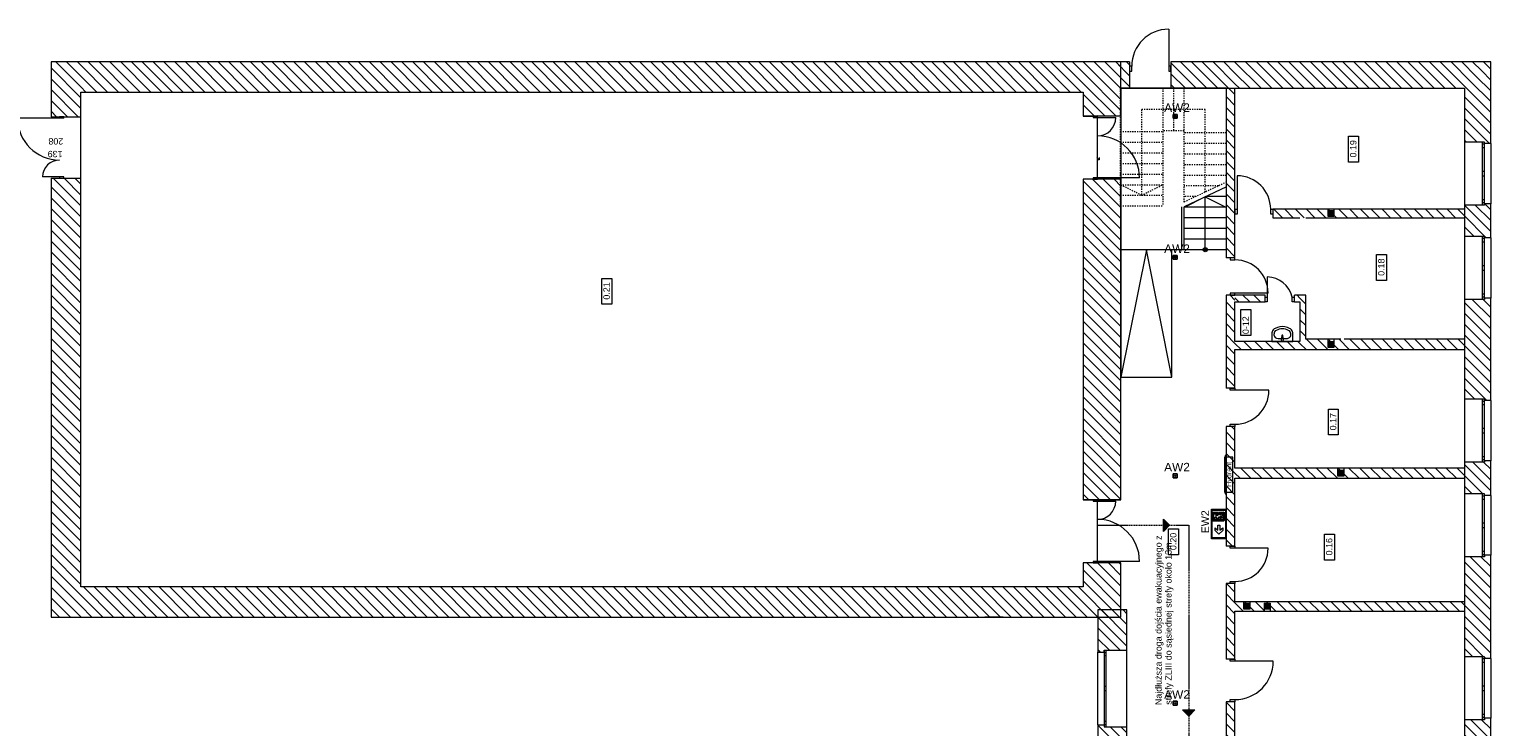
# Model space of a CAD drawing. Header units: millimetres. Extents: x -146116 to 602001, y -318793 to 100489.
# Tile 93 of 100: x 298440 to 332839, y 6430 to 22850. Entities that reach past the tile are written whole.
import ezdxf

# ---------------------------------------------------------------- set-up
doc = ezdxf.new("R2010")
doc.units = ezdxf.units.MM
doc.header["$LTSCALE"] = 0.1
doc.header["$MEASUREMENT"] = 0
doc.linetypes.add('eks Rzut parteru$0$Krawędzie ukryte', pattern=[391.222223, 282.222223, -109])
doc.linetypes.add('eks Rzut parteru$0$Przerywana', pattern=[564.444447, 282.222223, -282.222223])
doc.layers.get('0').update_dxf_attribs({"color": 8})
for name, color, linetype, lineweight in [('eks Rzut parteru$0$01 UWAGI_Nr_pióra__6', 8, 'Continuous', 13), ('eks Rzut parteru$0$Nowe_2D - Ogólne_Nr_pióra__38', 8, 'Continuous', 13), ('eks Rzut parteru$0$Nowe_2D - Ogólne_Nr_pióra__6', 8, 'Continuous', 13), ('eks Rzut parteru$0$Nowe_830-G Teksty Etykiety_Nr_pióra__38', 8, 'Continuous', 13), ('eks Rzut parteru$0$Nowe_Konstrukcja - Stropy_Nr_pióra__38', 8, 'Continuous', 13), ('eks Rzut parteru$0$poziom_1 (1)_4_0_Nr_pióra__1_Nr_pióra__7', 8, 'Continuous', 18), ('eks Rzut parteru$0$poziom_1 (1)_4_0_Nr_pióra__21_Nr_pióra__7', 8, 'Continuous', 18), ('eks Rzut parteru$0$poziom_1 (1)_4_0_Nr_pióra__81_Nr_pióra__4', 8, 'Continuous', 18), ('eks Rzut parteru$0$poziom_1 (1)_4_2D - Ogólne_Nr_pióra__1_Nr_pióra__7', 8, 'Continuous', 18), ('eks Rzut parteru$0$poziom_1 (1)_4_Drzwi ArchiCAD_Nr_pióra__27_Nr_pióra__7', 8, 'Continuous', 18), ('eks Rzut parteru$0$poziom_1 (1)_4_Drzwi ArchiCAD_Nr_pióra__81_Nr_pióra__4', 8, 'Continuous', 18), ('eks Rzut parteru$0$poziom_1 (1)_4_Konstrukcja - Schody_Nr_pióra__81_Nr_pióra__4', 8, 'Continuous', 18), ('eks Rzut parteru$0$poziom_1 (1)_4_Konstrukcja - Stropy_Nr_pióra__81_Nr_pióra__4', 8, 'Continuous', 18), ('eks Rzut parteru$0$poziom_1 (1)_4_Konstrukcja - Ściany zew_Nr_pióra__107_Nr_pióra__10', 8, 'Continuous', 18), ('eks Rzut parteru$0$poziom_1 (1)_4_Konstrukcja - Ściany zew_Nr_pióra__27_Nr_pióra__7', 8, 'Continuous', 18), ('eks Rzut parteru$0$poziom_1 (1)_4_Metryczki pomieszczeń ArchiCADa_Nr_pióra__6_Nr_pióra__5', 8, 'Continuous', 18), ('eks Rzut parteru$0$poziom_1 (1)_4_Okna ArchiCADa_Nr_pióra__101_Nr_pióra__252', 8, 'Continuous', 18), ('eks Rzut parteru$0$poziom_1 (1)_4_Okna ArchiCADa_Nr_pióra__27_Nr_pióra__7', 8, 'Continuous', 18), ('eks Rzut parteru$0$poziom_1 (1)_4_Okna ArchiCADa_Nr_pióra__81_Nr_pióra__4', 8, 'Continuous', 18), ('eks Rzut parteru$0$poziom_1 (1)_4_Znaczniki drzwi ArchiCADa_Nr_pióra__7_Nr_pióra__7', 8, 'Continuous', 18), ('Oświetlenie ewakuacyjne', 3, 'Continuous', 20)]:
    doc.layers.add(name, color=color, linetype=linetype, lineweight=lineweight)
for name, color, linetype in [('eks Rzut parteru$0$poziom_1 (1)_4_2D - Ogólne_Nr_pióra__19', 8, 'Continuous'), ('eks Rzut parteru$0$poziom_1 (1)_4_Konstrukcja - Schody', 8, 'Continuous'), ('LUXIONA', 92, 'Continuous'), ('REWIZJA_1', 6, 'Continuous')]:
    doc.layers.add(name, color=color, linetype=linetype)
doc.styles.add('ARIAL', font='arial.ttf')
doc.styles.add('eks Rzut parteru$0$GENERATED_STYLE_1', font='arial.ttf')
doc.styles.add('eks Rzut parteru$0$GENERATED_STYLE_5', font='arial.ttf')
doc.styles.add('Malanow_1_100', font='isocpeur.ttf')
pattern_1 = [(135, (247210.2, -28905.45), (127.2792, 127.2792), [])]
pattern_2 = [(135, (247210.2, -28855.45), (127.2792, 127.2792), [])]

# ---------------------------------------------------------------- blocks, each defined once
blk = doc.blocks.new('eks Rzut parteru$0$ARROWHEAD_8')
at = {"color": 0, "linetype": 'Continuous', "lineweight": 0}
blk.add_line((0, 0), (-1, 0), dxfattribs=at)
at = {"color": 0, "linetype": 'Continuous', "lineweight": 0, "flags": 128}
blk.add_lwpolyline([(-0.525, 0.525), (0, 0), (-0.525, -0.525)], dxfattribs=at)
blk = doc.blocks.new('eks Rzut parteru')
at = {"layer": 'eks Rzut parteru$0$poziom_1 (1)_4_2D - Ogólne_Nr_pióra__19', "linetype": 'Continuous', "lineweight": 0}
for points in [[(235192, 11882), (235180, 11882), (235180, 11267), (235192, 11267)], [(240060, 8389), (240060, 8249), (240200, 8249), (240200, 8389)], [(240060, 5306), (240060, 5166), (240200, 5166), (240200, 5306)], [(240290, 2271), (240290, 2131), (240430, 2131), (240430, 2271)], [(234643, -1169), (234643, -1200), (235197, -1200), (235197, -1019), (235171, -1019), (235171, -1169)], [(238076, -857), (238076, -997), (238216, -997), (238216, -857)], [(238560, -857), (238560, -997), (238700, -997), (238700, -857)]]:
    blk.add_hatch(color=256, dxfattribs=at).paths.add_polyline_path(points)
at = {"layer": 'eks Rzut parteru$0$poziom_1 (1)_4_Konstrukcja - Schody', "linetype": 'Continuous', "lineweight": 0}
blk.add_hatch(color=256, dxfattribs=at).paths.add_polyline_path([(237120, 7465), (237121, 7456), (237123, 7448), (237126, 7441), (237131, 7434), (237136, 7428), (237143, 7423), (237150, 7419), (237158, 7416), (237166, 7415), (237174, 7415), (237182, 7416), (237190, 7419), (237198, 7423), (237204, 7428), (237210, 7434), (237214, 7441), (237217, 7448), (237220, 7456), (237220, 7465), (237220, 7473), (237217, 7481), (237214, 7488), (237210, 7495), (237204, 7501), (237198, 7506), (237190, 7510), (237182, 7513), (237174, 7514), (237166, 7514), (237158, 7513), (237150, 7510), (237143, 7506), (237136, 7501), (237131, 7495), (237126, 7488), (237123, 7481), (237121, 7473)])
at = {"layer": 'eks Rzut parteru$0$poziom_1 (1)_4_Konstrukcja - Ściany zew_Nr_pióra__107_Nr_pióra__10', "linetype": 'Continuous', "lineweight": 18}
h = blk.add_hatch(dxfattribs=at)
h.set_pattern_fill('BLOCZKI_CERAMICZNE_0004', color=256, angle=270, style=0, pattern_type=2)
h.set_pattern_definition(pattern_1)
h.paths.add_polyline_path([(210005, 10595), (210705, 10595), (210705, 11885), (210005, 11885)])
h = blk.add_hatch(dxfattribs=at)
h.set_pattern_fill('BLOCZKI_CERAMICZNE_0004', color=256, angle=270, style=0, pattern_type=2)
h.set_pattern_definition(pattern_1)
h.paths.add_polyline_path([(210705, 11175), (234295, 11175), (234295, 11885), (210705, 11885)])
h = blk.add_hatch(dxfattribs=at)
h.set_pattern_fill('BLOCZKI_CERAMICZNE_0004', color=256, angle=270, style=0, pattern_type=2)
h.set_pattern_definition(pattern_1)
h.paths.add_polyline_path([(234295, 10605), (235185, 10605), (235185, 11265), (234295, 11885)])
h = blk.add_hatch(dxfattribs=at)
h.set_pattern_fill('BLOCZKI_CERAMICZNE_0004', color=256, angle=270, style=0, pattern_type=2)
h.set_pattern_definition(pattern_1)
h.paths.add_polyline_path([(235185, 11265), (235390, 11265), (235390, 11885), (234295, 11885)])
h = blk.add_hatch(dxfattribs=at)
h.set_pattern_fill('BLOCZKI_CERAMICZNE_0004', color=256, angle=270, style=0, pattern_type=2)
h.set_pattern_definition(pattern_1)
h.paths.add_polyline_path([(235185, 11265), (235185, 11885), (234295, 11885)])
h = blk.add_hatch(dxfattribs=at)
h.set_pattern_fill('BLOCZKI_CERAMICZNE_0004', color=256, angle=270, style=0, pattern_type=2)
h.set_pattern_definition(pattern_1)
h.paths.add_polyline_path([(236360, 11265), (237870, 11265), (237870, 11885), (236360, 11885)])
h = blk.add_hatch(dxfattribs=at)
h.set_pattern_fill('BLOCZKI_CERAMICZNE_0004', color=256, angle=270, style=0, pattern_type=2)
h.set_pattern_definition(pattern_1)
h.paths.add_polyline_path([(237870, 11265), (243270, 11265), (243890, 11885), (237870, 11885)])
h = blk.add_hatch(dxfattribs=at)
h.set_pattern_fill('BLOCZKI_CERAMICZNE_0004', color=256, angle=270, style=0, pattern_type=2)
h.set_pattern_definition(pattern_1)
h.paths.add_polyline_path([(243890, 9965), (243890, 11885), (243270, 11265), (243270, 9995), (243740, 9995), (243740, 9965)])
h = blk.add_hatch(dxfattribs=at)
h.set_pattern_fill('BLOCZKI_CERAMICZNE_0004', color=256, angle=270, style=0, pattern_type=2)
h.set_pattern_definition(pattern_1)
h.paths.add_polyline_path([(237660, 7275), (237870, 7275), (237870, 11265), (237660, 11265)])
h = blk.add_hatch(dxfattribs=at)
h.set_pattern_fill('BLOCZKI_CERAMICZNE_0004', color=256, angle=270, style=0, pattern_type=2)
h.set_pattern_definition(pattern_1)
h.paths.add_polyline_path([(210705, -1185), (210705, 9145), (210005, 9145), (210005, -1185)])
h = blk.add_hatch(dxfattribs=at)
h.set_pattern_fill('BLOCZKI_CERAMICZNE_0004', color=256, angle=270, style=0, pattern_type=2)
h.set_pattern_definition(pattern_1)
h.paths.add_polyline_path([(234295, 1575), (235185, 1575), (235185, 9125), (234295, 9125)])
h = blk.add_hatch(dxfattribs=at)
h.set_pattern_fill('BLOCZKI_CERAMICZNE_0004', color=256, angle=270, style=0, pattern_type=2)
h.set_pattern_definition(pattern_1)
h.paths.add_polyline_path([(238760, 8215), (243270, 8215), (243270, 8415), (238760, 8415)])
h = blk.add_hatch(dxfattribs=at)
h.set_pattern_fill('BLOCZKI_CERAMICZNE_0004', color=256, angle=270, style=0, pattern_type=2)
h.set_pattern_definition(pattern_1)
h.paths.add_polyline_path([(243890, 7745), (243890, 8545), (243740, 8545), (243740, 8515), (243270, 8515), (243270, 7775), (243740, 7775), (243740, 7745)])
h = blk.add_hatch(dxfattribs=at)
h.set_pattern_fill('BLOCZKI_CERAMICZNE_0004', color=256, angle=270, style=0, pattern_type=2)
h.set_pattern_definition(pattern_1)
h.paths.add_polyline_path([(237660, 4205), (237870, 4205), (237870, 6395), (237660, 6395)])
h = blk.add_hatch(dxfattribs=at)
h.set_pattern_fill('BLOCZKI_CERAMICZNE_0004', color=256, angle=270, style=0, pattern_type=2)
h.set_pattern_definition(pattern_2)
h.paths.add_polyline_path([(237870, 6395), (237870, 6235), (238580, 6235), (238580, 6395)])
h = blk.add_hatch(dxfattribs=at)
h.set_pattern_fill('BLOCZKI_CERAMICZNE_0004', color=256, angle=270, style=0, pattern_type=2)
h.set_pattern_definition(pattern_2)
h.paths.add_polyline_path([(239270, 6235), (239400, 6235), (239400, 6395), (239270, 6395)])
h = blk.add_hatch(dxfattribs=at)
h.set_pattern_fill('BLOCZKI_CERAMICZNE_0004', color=256, angle=270, style=0, pattern_type=2)
h.set_pattern_definition(pattern_2)
h.paths.add_polyline_path([(239540, 5405), (239540, 6395), (239400, 6395), (239400, 5405)])
h = blk.add_hatch(dxfattribs=at)
h.set_pattern_fill('BLOCZKI_CERAMICZNE_0004', color=256, angle=270, style=0, pattern_type=2)
h.set_pattern_definition(pattern_1)
h.paths.add_polyline_path([(243890, 3915), (243890, 6325), (243740, 6325), (243740, 6295), (243270, 6295), (243270, 3945), (243740, 3945), (243740, 3915)])
h = blk.add_hatch(dxfattribs=at)
h.set_pattern_fill('BLOCZKI_CERAMICZNE_0004', color=256, angle=270, style=0, pattern_type=2)
h.set_pattern_definition(pattern_1)
h.paths.add_polyline_path([(239400, 5305), (237870, 5305), (237870, 5115), (239400, 5115)])
h = blk.add_hatch(dxfattribs=at)
h.set_pattern_fill('BLOCZKI_CERAMICZNE_0004', color=256, angle=270, style=0, pattern_type=2)
h.set_pattern_definition(pattern_1)
h.paths.add_polyline_path([(243270, 5355), (239400, 5355), (239400, 5115), (243270, 5115)])
h = blk.add_hatch(dxfattribs=at)
h.set_pattern_fill('BLOCZKI_CERAMICZNE_0004', color=256, angle=270, style=0, pattern_type=2)
h.set_pattern_definition(pattern_1)
h.paths.add_polyline_path([(237660, 485), (237870, 485), (237870, 3305), (237660, 3305)])
h = blk.add_hatch(dxfattribs=at)
h.set_pattern_fill('BLOCZKI_CERAMICZNE_0004', color=256, angle=270, style=0, pattern_type=2)
h.set_pattern_definition(pattern_1)
h.paths.add_polyline_path([(243890, 1675), (243890, 2495), (243740, 2495), (243740, 2465), (243270, 2465), (243270, 1715), (243740, 1715), (243740, 1675)])
h = blk.add_hatch(dxfattribs=at)
h.set_pattern_fill('BLOCZKI_CERAMICZNE_0004', color=256, angle=270, style=0, pattern_type=2)
h.set_pattern_definition(pattern_1)
h.paths.add_polyline_path([(243270, 2325), (237870, 2325), (237870, 2085), (243270, 2085)])
h = blk.add_hatch(dxfattribs=at)
h.set_pattern_fill('BLOCZKI_CERAMICZNE_0004', color=256, angle=270, style=0, pattern_type=2)
h.set_pattern_definition(pattern_1)
h.paths.add_polyline_path([(234295, -1185), (235185, -1185), (235185, 95), (234295, 95)])
h = blk.add_hatch(dxfattribs=at)
h.set_pattern_fill('BLOCZKI_CERAMICZNE_0004', color=256, angle=270, style=0, pattern_type=2)
h.set_pattern_definition(pattern_1)
h.paths.add_polyline_path([(243890, -2155), (243890, 275), (243740, 275), (243740, 235), (243270, 235), (243270, -2120), (243740, -2120), (243740, -2155)])
h = blk.add_hatch(dxfattribs=at)
h.set_pattern_fill('BLOCZKI_CERAMICZNE_0004', color=256, angle=270, style=0, pattern_type=2)
h.set_pattern_definition(pattern_1)
h.paths.add_polyline_path([(234295, -475), (210705, -475), (210705, -1185), (234295, -1185)])
h = blk.add_hatch(dxfattribs=at)
h.set_pattern_fill('BLOCZKI_CERAMICZNE_0004', color=256, angle=270, style=0, pattern_type=2)
h.set_pattern_definition(pattern_1)
h.paths.add_polyline_path([(237870, -2175), (237870, -395), (237660, -395), (237660, -2175)])
h = blk.add_hatch(dxfattribs=at)
h.set_pattern_fill('BLOCZKI_CERAMICZNE_0004', color=256, angle=270, style=0, pattern_type=2)
h.set_pattern_definition(pattern_1)
h.paths.add_polyline_path([(234790, -2010), (234790, -1965), (235325, -1965), (235325, -1015), (234640, -1015), (234640, -2010)])
h = blk.add_hatch(dxfattribs=at)
h.set_pattern_fill('BLOCZKI_CERAMICZNE_0004', color=256, angle=270, style=0, pattern_type=2)
h.set_pattern_definition(pattern_1)
h.paths.add_polyline_path([(243270, -825), (237870, -825), (237870, -1045), (243270, -1045)])
h = blk.add_hatch(dxfattribs=at)
h.set_pattern_fill('BLOCZKI_CERAMICZNE_0004', color=256, angle=270, style=0, pattern_type=2)
h.set_pattern_definition(pattern_1)
h.paths.add_polyline_path([(237660, -10485), (237870, -10485), (237870, -3175), (237660, -3175)])
h = blk.add_hatch(dxfattribs=at)
h.set_pattern_fill('BLOCZKI_CERAMICZNE_0004', color=256, angle=270, style=0, pattern_type=2)
h.set_pattern_definition(pattern_1)
h.paths.add_polyline_path([(234640, -6960), (234790, -6960), (234790, -6925), (235325, -6925), (235325, -3765), (234790, -3765), (234790, -3720), (234640, -3720)])
h = blk.add_hatch(dxfattribs=at)
h.set_pattern_fill('BLOCZKI_CERAMICZNE_0004', color=256, angle=270, style=0, pattern_type=2)
h.set_pattern_definition(pattern_1)
h.paths.add_polyline_path([(243890, -4375), (243890, -3565), (243740, -3565), (243740, -3600), (243270, -3600), (243270, -4350), (243740, -4350), (243740, -4375)])
blk.add_line((232410, -1185), (231981, -1185))
at = {"layer": 'eks Rzut parteru$0$Nowe_2D - Ogólne_Nr_pióra__38', "linetype": 'eks Rzut parteru$0$Krawędzie ukryte', "lineweight": 13}
for p, q in [((234635, 978), (236781, 978)), ((236781, 978), (236781, -9985))]:
    blk.add_line(p, q, dxfattribs=at)
at = {"layer": 'eks Rzut parteru$0$Nowe_2D - Ogólne_Nr_pióra__6', "linetype": 'Continuous', "lineweight": 13}
for p, q in [((235185, 11265), (235185, 4465)), ((237670, 11265), (235185, 11265)), ((236667, 7465), (235185, 7465)), ((235785, 7465), (235185, 4465)), ((236385, 4465), (235785, 7465)), ((236385, 4465), (236385, 7465)), ((235185, 4465), (236385, 4465))]:
    blk.add_line(p, q, dxfattribs=at)
at = {"layer": 'eks Rzut parteru$0$Nowe_Konstrukcja - Stropy_Nr_pióra__38', "linetype": 'Continuous', "lineweight": 13}
for p, q in [((236187, 834), (236187, 1122)), ((236187, 1122), (236331, 978)), ((236331, 978), (236187, 834)), ((236781, -3513), (236637, -3369)), ((236637, -3369), (236925, -3369)), ((236925, -3369), (236781, -3513))]:
    blk.add_line(p, q, dxfattribs=at)
for points in [[(236187, 978), (236187, 1122), (236331, 978)], [(236187, 978), (236331, 978), (236187, 834)], [(236637, -3369), (236925, -3369), (236781, -3513)]]:
    blk.add_solid(points, dxfattribs=at)
at = {"layer": 'eks Rzut parteru$0$poziom_1 (1)_4_0_Nr_pióra__1_Nr_pióra__7', "linetype": 'Continuous', "lineweight": 18}
for p, q in [((237620, 2578), (237620, 1758)), ((237640, 2578), (237620, 2578)), ((237640, 2618), (237640, 1718)), ((237660, 2618), (237640, 2618)), ((237660, 1718), (237660, 2618)), ((237820, 2578), (237660, 2578)), ((237820, 1758), (237820, 2578)), ((237620, 1758), (237640, 1758)), ((237660, 1758), (237820, 1758)), ((237640, 1718), (237660, 1718))]:
    blk.add_line(p, q, dxfattribs=at)
at = {"layer": 'eks Rzut parteru$0$poziom_1 (1)_4_0_Nr_pióra__21_Nr_pióra__7', "linetype": 'Continuous', "lineweight": 18}
blk.add_line((236620, 7465), (236620, 8474), dxfattribs=at)
at = {"layer": 'eks Rzut parteru$0$poziom_1 (1)_4_0_Nr_pióra__81_Nr_pióra__4', "linetype": 'Continuous', "lineweight": 18}
for p, q in [((238737, 5509), (238735, 5483)), ((238745, 5534), (238737, 5509)), ((238756, 5558), (238745, 5534)), ((238772, 5579), (238756, 5558)), ((238792, 5598), (238772, 5579)), ((238814, 5612), (238792, 5598)), ((238868, 5636), (238814, 5612)), ((238926, 5650), (238868, 5636)), ((238985, 5655), (238926, 5650)), ((239044, 5650), (238985, 5655)), ((239102, 5636), (239044, 5650)), ((239156, 5612), (239102, 5636)), ((239178, 5598), (239156, 5612)), ((239198, 5579), (239178, 5598)), ((239214, 5558), (239198, 5579)), ((239225, 5534), (239214, 5558)), ((239233, 5509), (239225, 5534)), ((239235, 5483), (239233, 5509)), ((238735, 5483), (238735, 5305)), ((238735, 5305), (239235, 5305)), ((238789, 5447), (238789, 5483)), ((238886, 5376), (239084, 5376)), ((238964, 5383), (238960, 5341)), ((238964, 5383), (238964, 5383)), ((238974, 5446), (238967, 5393)), ((238971, 5366), (238971, 5381)), ((238999, 5366), (238971, 5366)), ((238974, 5446), (238974, 5446)), ((239003, 5393), (238996, 5446)), ((238999, 5381), (238999, 5366)), ((239003, 5393), (239003, 5393)), ((239010, 5341), (239006, 5383)), ((239010, 5341), (239010, 5341)), ((239181, 5447), (239181, 5483)), ((239235, 5305), (239235, 5483))]:
    blk.add_line(p, q, dxfattribs=at)
for centre, radius, start, end in [((238985, 5341), 25, 180, 0), ((238985, 5381), 21.1, 5.1696, 174.8304), ((238985, 5381), 13.6, 0, 180), ((238985, 5444), 11.2, 7.1389, 172.8611)]:
    blk.add_arc(centre, radius, start, end, dxfattribs=at)
for centre, major_axis, ratio, start_param, end_param in [((238886, 5483), (-96.6, 0), 0.975758, 5.209364, 6.283185), ((238985, 5305), (-304, 0), 0.975758, 4.215414, 5.209364), ((239084, 5483), (-96.6, 0), 0.975758, 3.141593, 4.215414), ((238886, 5447), (-96.7, 0), 0.731403, 0, 1.570796), ((239084, 5447), (-96.7, 0), 0.731403, 1.570796, 3.141593)]:
    blk.add_ellipse(centre, major_axis=major_axis, ratio=ratio, start_param=start_param, end_param=end_param, dxfattribs=at)
at = {"layer": 'eks Rzut parteru$0$poziom_1 (1)_4_2D - Ogólne_Nr_pióra__1_Nr_pióra__7', "linetype": 'Continuous', "lineweight": 18}
for p, q in [((238560, -857), (238560, -1045)), ((238700, -857), (238700, -1045))]:
    blk.add_line(p, q, dxfattribs=at)
at = {"layer": 'eks Rzut parteru$0$poziom_1 (1)_4_2D - Ogólne_Nr_pióra__1_Nr_pióra__7', "linetype": 'Continuous', "lineweight": 18, "flags": 128}
for points in [[(240200, 8415), (240200, 8249), (240060, 8249), (240060, 8415)], [(240060, 8389), (240200, 8389)], [(240200, 5355), (240200, 5166), (240060, 5166), (240060, 5355)], [(240060, 5306), (240200, 5306)], [(240430, 2325), (240430, 2131), (240290, 2131), (240290, 2325)], [(240290, 2271), (240430, 2271)], [(238216, -826), (238216, -997), (238076, -997), (238076, -826)], [(238076, -857), (238216, -857)], [(238560, -857), (238700, -857)], [(238700, -997), (238560, -997)]]:
    blk.add_lwpolyline(points, dxfattribs=at)
at = {"layer": 'eks Rzut parteru$0$poziom_1 (1)_4_Drzwi ArchiCAD_Nr_pióra__27_Nr_pióra__7', "linetype": 'Continuous', "lineweight": 18}
for p, q in [((235390, 11785), (235390, 11670)), ((236360, 11785), (236360, 11670)), ((210205, 10595), (210305, 10595)), ((234635, 10605), (234535, 10605)), ((210205, 9145), (210305, 9145)), ((234635, 9125), (234535, 9125)), ((237870, 8415), (237870, 8300)), ((238760, 8415), (238760, 8300)), ((237870, 7275), (237755, 7275)), ((237870, 6395), (237755, 6395)), ((237870, 4205), (237755, 4205)), ((237870, 3305), (237755, 3305)), ((234635, 1575), (234535, 1575)), ((237870, 485), (237755, 485)), ((234635, 95), (234535, 95)), ((237870, -395), (237755, -395)), ((237870, -2175), (237755, -2175)), ((237870, -3175), (237755, -3175))]:
    blk.add_line(p, q, dxfattribs=at)
at = {"layer": 'eks Rzut parteru$0$poziom_1 (1)_4_Drzwi ArchiCAD_Nr_pióra__81_Nr_pióra__4', "linetype": 'Continuous', "lineweight": 18}
for p, q in [((236310, 12655), (236310, 11670)), ((235440, 11785), (235390, 11785)), ((235390, 11785), (235390, 11670)), ((235440, 11670), (235440, 11785)), ((236360, 11785), (236310, 11785)), ((236360, 11670), (236360, 11785)), ((235390, 11670), (235440, 11670)), ((236310, 11670), (236360, 11670)), ((210305, 10563), (209217, 10563)), ((210205, 10595), (210205, 10563)), ((210305, 10595), (210205, 10595)), ((210305, 10563), (210305, 10595)), ((234535, 10605), (234535, 10573)), ((234635, 10605), (234535, 10605)), ((234535, 10573), (235063, 10573)), ((234635, 10573), (234635, 10605)), ((210305, 9177), (209807, 9177)), ((210205, 9177), (210205, 9145)), ((210205, 9145), (210305, 9145)), ((210305, 9145), (210305, 9177)), ((235623, 9157), (234535, 9157)), ((234535, 9157), (234535, 9125)), ((234535, 9125), (234635, 9125)), ((234635, 9125), (234635, 9157)), ((237920, 9205), (237920, 8300)), ((237870, 8415), (237920, 8415)), ((237870, 8300), (237870, 8415)), ((237920, 8300), (237870, 8300)), ((238710, 8300), (238710, 8415)), ((238710, 8415), (238760, 8415)), ((238760, 8300), (238710, 8300)), ((238760, 8415), (238760, 8300)), ((237755, 7275), (237755, 7225)), ((237870, 7275), (237755, 7275)), ((237755, 7225), (237870, 7225)), ((237870, 7225), (237870, 7275)), ((238630, 6822), (238630, 6235)), ((238650, 6445), (237755, 6445)), ((237755, 6445), (237755, 6395)), ((237755, 6395), (237870, 6395)), ((237870, 6395), (237870, 6445)), ((238580, 6350), (238630, 6350)), ((238630, 6235), (238580, 6235)), ((239218, 6350), (239268, 6350)), ((239218, 6235), (239218, 6350)), ((239268, 6235), (239218, 6235)), ((237755, 4155), (237755, 4205)), ((237755, 4205), (237870, 4205)), ((238670, 4155), (237755, 4155)), ((237870, 4205), (237870, 4155)), ((237755, 3305), (237755, 3355)), ((237755, 3355), (237870, 3355)), ((237870, 3305), (237755, 3305)), ((237870, 3355), (237870, 3305)), ((234535, 1575), (234535, 1543)), ((234635, 1575), (234535, 1575)), ((234535, 1543), (235063, 1543)), ((234635, 1543), (234635, 1575)), ((237755, 435), (237755, 485)), ((237755, 485), (237870, 485)), ((238650, 435), (237755, 435)), ((237870, 485), (237870, 435)), ((235623, 127), (234535, 127)), ((234535, 127), (234535, 95)), ((234535, 95), (234635, 95)), ((234635, 95), (234635, 127)), ((237755, -395), (237755, -345)), ((237755, -345), (237870, -345)), ((237870, -395), (237755, -395)), ((237870, -345), (237870, -395)), ((237755, -2225), (237755, -2175)), ((237755, -2175), (237870, -2175)), ((238770, -2225), (237755, -2225)), ((237870, -2175), (237870, -2225)), ((237755, -3175), (237755, -3125)), ((237755, -3125), (237870, -3125)), ((237870, -3175), (237755, -3175)), ((237870, -3125), (237870, -3175))]:
    blk.add_line(p, q, dxfattribs=at)
for centre, radius, start, end in [((236310, 11785), 870, 90, 180), ((210205, 10563), 988, 180, 270), ((234635, 10573), 428, 270, 0), ((234635, 9157), 988, 0, 90), ((210205, 9177), 398, 90, 180), ((237920, 8415), 790, 0, 90), ((237870, 6445), 780, 0, 90), ((238623, 6211), 611, 13.1019, 89.2842), ((237870, 4155), 800, 270, 0), ((234635, 1543), 428, 270, 0), ((234635, 127), 988, 0, 90), ((237870, 435), 780, 270, 0), ((237870, -2225), 900, 270, 0)]:
    blk.add_arc(centre, radius, start, end, dxfattribs=at)
at = {"layer": 'eks Rzut parteru$0$poziom_1 (1)_4_Konstrukcja - Schody_Nr_pióra__81_Nr_pióra__4', "linetype": 'eks Rzut parteru$0$Przerywana', "lineweight": 18}
for p, q in [((237670, 11265), (235170, 11265)), ((235170, 11265), (235170, 8495)), ((236170, 11265), (236170, 8495)), ((236420, 11265), (236420, 10265)), ((236670, 8585), (236670, 11265)), ((237670, 9055), (237670, 11265)), ((237170, 10765), (235670, 10765)), ((235670, 10765), (235670, 8745)), ((237170, 8820), (237170, 10765)), ((235170, 10245), (236170, 10245)), ((235170, 9995), (236170, 9995)), ((236670, 10265), (236170, 10265)), ((237670, 10215), (236670, 10215)), ((235170, 9745), (236170, 9745)), ((237670, 9965), (236670, 9965)), ((237670, 9715), (236670, 9715)), ((235170, 9495), (236170, 9495)), ((237670, 9465), (236670, 9465)), ((235170, 9245), (236170, 9245)), ((235170, 8995), (236170, 8995)), ((235670, 8745), (235170, 8995)), ((235670, 8745), (236170, 8995)), ((237670, 9215), (236670, 9215)), ((237670, 9055), (236670, 8585)), ((237479, 8965), (236670, 8965)), ((235170, 8745), (236170, 8745)), ((236947, 8715), (236670, 8715)), ((235170, 8495), (236170, 8495))]:
    blk.add_line(p, q, dxfattribs=at)
at = {"layer": 'eks Rzut parteru$0$poziom_1 (1)_4_Konstrukcja - Schody_Nr_pióra__81_Nr_pióra__4', "linetype": 'Continuous', "lineweight": 18}
for p, q in [((237670, 8944), (236670, 8474)), ((237670, 7465), (237670, 8944)), ((237170, 8709), (236670, 8459)), ((237170, 7465), (237170, 8709)), ((237170, 8709), (237670, 8459)), ((237670, 8715), (237182, 8715)), ((236670, 7465), (236670, 8474)), ((237670, 8465), (236670, 8465)), ((237670, 8215), (236670, 8215)), ((237670, 7965), (236670, 7965)), ((237670, 7715), (236670, 7715)), ((237670, 7465), (236670, 7465))]:
    blk.add_line(p, q, dxfattribs=at)
blk.add_circle((237170, 7465), 50, dxfattribs=at)
at = {"layer": 'eks Rzut parteru$0$poziom_1 (1)_4_Konstrukcja - Stropy_Nr_pióra__81_Nr_pióra__4', "linetype": 'Continuous', "lineweight": 18, "flags": 128}
for points in [[(235185, 95), (234295, 95), (234295, -475), (210705, -475), (210705, 11175), (234295, 11175), (234295, 10605), (234635, 10605)], [(234635, 95), (234635, 1575), (235185, 1575), (235185, 9125), (234635, 9125), (234635, 10625), (235185, 10605), (235180, 11256), (237660, 11265), (243270, 11265), (243270, -10085), (237265, -10085), (237265, -10965), (235985, -10965), (235985, -10085), (235325, -10085), (235325, -1015), (235185, -1015), (235185, 95)], [(234635, 9125), (234295, 9125), (234295, 1575), (234635, 1575)]]:
    blk.add_lwpolyline(points, dxfattribs=at)
at = {"layer": 'eks Rzut parteru$0$poziom_1 (1)_4_Konstrukcja - Ściany zew_Nr_pióra__27_Nr_pióra__7', "linetype": 'Continuous', "lineweight": 18}
for p, q in [((235390, 11885), (210005, 11885)), ((235390, 11885), (235390, 11265)), ((236360, 11885), (236360, 11265)), ((243890, 11885), (236360, 11885)), ((210005, 10595), (210705, 10595)), ((235185, 10605), (234295, 10605)), ((243740, 9995), (243270, 9995)), ((243740, 9965), (243740, 9995)), ((243890, 9965), (243740, 9965)), ((210005, 9145), (210705, 9145)), ((235185, 9125), (234295, 9125)), ((238760, 8415), (238760, 8215)), ((243740, 8515), (243270, 8515)), ((243890, 8545), (243740, 8545)), ((243740, 8545), (243740, 8515)), ((243740, 7775), (243270, 7775)), ((243740, 7745), (243740, 7775)), ((243890, 7745), (243740, 7745)), ((237755, 7275), (237660, 7275)), ((237755, 6395), (237660, 6395)), ((238580, 6235), (238580, 6395)), ((239270, 6235), (239270, 6395)), ((239540, 6395), (239270, 6395)), ((239400, 6235), (239400, 5305)), ((243740, 6295), (243270, 6295)), ((243890, 6325), (243740, 6325)), ((243740, 6325), (243740, 6295)), ((237870, 4205), (237660, 4205)), ((243740, 3945), (243270, 3945)), ((243740, 3915), (243740, 3945)), ((243890, 3915), (243740, 3915)), ((237870, 3305), (237660, 3305)), ((243740, 2465), (243270, 2465)), ((243890, 2495), (243740, 2495)), ((243740, 2495), (243740, 2465)), ((235185, 1575), (234295, 1575)), ((243740, 1715), (243270, 1715)), ((243740, 1675), (243740, 1715)), ((243890, 1675), (243740, 1675)), ((237870, 485), (237660, 485)), ((235185, 95), (234295, 95)), ((243740, 235), (243270, 235)), ((243890, 275), (243740, 275)), ((243740, 275), (243740, 235)), ((237870, -395), (237660, -395)), ((234640, -2010), (234790, -2010)), ((234790, -2010), (234790, -1965)), ((234790, -1965), (235325, -1965)), ((237870, -2175), (237660, -2175)), ((243740, -2120), (243270, -2120)), ((243740, -2155), (243740, -2120)), ((243890, -2155), (243740, -2155)), ((237870, -3175), (237660, -3175)), ((234640, -3720), (234790, -3720)), ((234790, -3720), (234790, -3765)), ((234790, -3765), (235325, -3765)), ((243740, -3600), (243270, -3600)), ((243890, -3565), (243740, -3565)), ((243740, -3565), (243740, -3600))]:
    blk.add_line(p, q, dxfattribs=at)
at = {"layer": 'eks Rzut parteru$0$poziom_1 (1)_4_Konstrukcja - Ściany zew_Nr_pióra__27_Nr_pióra__7', "linetype": 'Continuous', "lineweight": 18, "flags": 128}
for points in [[(210005, 11885), (210005, 10595)], [(235185, 10605), (235185, 11885)], [(243890, 9965), (243890, 11885)], [(210705, 10595), (210705, 11175)], [(210705, 11175), (234295, 11175)], [(234295, 11175), (234295, 10605)], [(235185, 11265), (235390, 11265)], [(236360, 11265), (237660, 11265)], [(237660, 11265), (237660, 7275)], [(237870, 7275), (237870, 11265)], [(237870, 11265), (243270, 11265)], [(243270, 11265), (243270, 9995)], [(210005, 9145), (210005, -1185)], [(210705, -475), (210705, 9145)], [(234295, 9125), (234295, 1575)], [(235185, 1575), (235185, 9125)], [(243270, 8415), (238760, 8415)], [(243270, 8515), (243270, 8415)], [(243890, 7745), (243890, 8545)], [(238760, 8215), (239400, 8215)], [(239540, 8215), (243270, 8215)], [(243270, 8215), (243270, 7775)], [(237660, 6395), (237660, 4205)], [(238580, 6395), (237870, 6395)], [(237870, 5305), (237870, 6235)], [(237870, 6235), (238580, 6235)], [(239270, 6235), (239400, 6235)], [(239540, 5355), (239540, 6395)], [(243270, 6295), (243270, 5355)], [(243890, 3915), (243890, 6325)], [(239400, 5305), (237870, 5305)], [(240360, 5355), (239540, 5355)], [(243270, 5355), (240440, 5355)], [(237870, 4205), (237870, 5115)], [(237870, 5115), (243270, 5115)], [(243270, 5115), (243270, 3945)], [(237660, 3305), (237660, 485)], [(237870, 2325), (237870, 3305)], [(243270, 2465), (243270, 2325)], [(243890, 1675), (243890, 2495)], [(243270, 2325), (237870, 2325)], [(237870, 2085), (243270, 2085)], [(237870, 485), (237870, 2085)], [(243270, 2085), (243270, 1715)], [(234295, 95), (234295, -475)], [(235185, -1185), (235185, 95)], [(243270, 235), (243270, -825)], [(243890, -2155), (243890, 275)], [(234295, -475), (210705, -475)], [(237660, -395), (237660, -2175)], [(237870, -825), (237870, -395)], [(235325, -1015), (234640, -1015)], [(234640, -1015), (234640, -2010)], [(235325, -1965), (235325, -1015)], [(243270, -825), (237870, -825)], [(210005, -1185), (235185, -1185)], [(237870, -1045), (243270, -1045)], [(237870, -2175), (237870, -1045)], [(243270, -1045), (243270, -2120)], [(237660, -3175), (237660, -10485)], [(237870, -10085), (237870, -3175)], [(234640, -3720), (234640, -6960)], [(243270, -3600), (243270, -4350)], [(243890, -4375), (243890, -3565)]]:
    blk.add_lwpolyline(points, dxfattribs=at)
at = {"layer": 'eks Rzut parteru$0$poziom_1 (1)_4_Metryczki pomieszczeń ArchiCADa_Nr_pióra__6_Nr_pióra__5', "linetype": 'Continuous', "lineweight": 18}
for p, q in [((240541, 9526), (240541, 10136)), ((240541, 10136), (240776, 10136)), ((240776, 10136), (240776, 9526)), ((240776, 9526), (240541, 9526)), ((241200, 6740), (241200, 7350)), ((241200, 7350), (241436, 7350)), ((241436, 7350), (241436, 6740)), ((222966, 6180), (222966, 6790)), ((222966, 6790), (223202, 6790)), ((223202, 6790), (223202, 6180)), ((241436, 6740), (241200, 6740)), ((223202, 6180), (222966, 6180)), ((238009, 5446), (238009, 6056)), ((238009, 6056), (238245, 6056)), ((238245, 6056), (238245, 5446)), ((238245, 5446), (238009, 5446)), ((240067, 3103), (240067, 3713)), ((240067, 3713), (240302, 3713)), ((240302, 3713), (240302, 3103)), ((240302, 3103), (240067, 3103)), ((236305, 285), (236305, 895)), ((236305, 895), (236541, 895)), ((236541, 895), (236541, 285)), ((239974, 160), (239974, 771)), ((239974, 771), (240210, 771)), ((240210, 771), (240210, 160)), ((236541, 285), (236305, 285)), ((240210, 160), (239974, 160))]:
    blk.add_line(p, q, dxfattribs=at)
at = {"layer": 'eks Rzut parteru$0$poziom_1 (1)_4_Okna ArchiCADa_Nr_pióra__101_Nr_pióra__252', "linetype": 'Continuous', "lineweight": 18}
for p, q in [((243690, 9995), (243690, 9870)), ((243740, 9870), (243740, 9995)), ((243690, 9870), (243740, 9870)), ((243740, 9305), (243690, 9305)), ((243690, 9305), (243690, 9205)), ((243740, 9205), (243740, 9305)), ((243690, 9205), (243740, 9205)), ((243740, 8640), (243690, 8640)), ((243690, 8640), (243690, 8515)), ((243740, 8515), (243740, 8640)), ((243690, 7775), (243690, 7650)), ((243690, 7650), (243740, 7650)), ((243740, 7650), (243740, 7775)), ((243740, 7085), (243690, 7085)), ((243690, 7085), (243690, 6985)), ((243690, 6985), (243740, 6985)), ((243740, 6985), (243740, 7085)), ((243740, 6420), (243690, 6420)), ((243690, 6420), (243690, 6295)), ((243740, 6295), (243740, 6420)), ((243690, 3945), (243690, 3820)), ((243690, 3820), (243740, 3820)), ((243740, 3820), (243740, 3945)), ((243740, 3255), (243690, 3255)), ((243690, 3255), (243690, 3155)), ((243690, 3155), (243740, 3155)), ((243740, 3155), (243740, 3255)), ((243740, 2590), (243690, 2590)), ((243690, 2590), (243690, 2465)), ((243740, 2465), (243740, 2590)), ((243690, 1715), (243690, 1590)), ((243690, 1590), (243740, 1590)), ((243740, 1590), (243740, 1715)), ((243740, 1025), (243690, 1025)), ((243690, 1025), (243690, 925)), ((243690, 925), (243740, 925)), ((243740, 925), (243740, 1025)), ((243740, 360), (243690, 360)), ((243690, 360), (243690, 235)), ((243740, 235), (243740, 360)), ((234790, -1965), (234790, -2090)), ((234840, -2090), (234840, -1965)), ((234790, -2090), (234840, -2090)), ((243690, -2120), (243690, -2245)), ((243690, -2245), (243740, -2245)), ((243740, -2245), (243740, -2120)), ((234790, -2815), (234790, -2915)), ((234840, -2815), (234790, -2815)), ((234790, -2915), (234840, -2915)), ((234840, -2915), (234840, -2815)), ((243740, -2810), (243690, -2810)), ((243690, -2810), (243690, -2910)), ((243690, -2910), (243740, -2910)), ((243740, -2910), (243740, -2810)), ((234840, -3640), (234790, -3640)), ((234790, -3640), (234790, -3765)), ((234840, -3765), (234840, -3640)), ((243740, -3475), (243690, -3475)), ((243690, -3475), (243690, -3600)), ((243740, -3600), (243740, -3475))]:
    blk.add_line(p, q, dxfattribs=at)
at = {"layer": 'eks Rzut parteru$0$poziom_1 (1)_4_Okna ArchiCADa_Nr_pióra__27_Nr_pióra__7', "linetype": 'Continuous', "lineweight": 18}
for p, q in [((243740, 9995), (243690, 9995)), ((243740, 9965), (243740, 9995)), ((243740, 8515), (243690, 8515)), ((243740, 8545), (243740, 8515)), ((243740, 7775), (243690, 7775)), ((243740, 7745), (243740, 7775)), ((243740, 6295), (243690, 6295)), ((243740, 6325), (243740, 6295)), ((243740, 3945), (243690, 3945)), ((243740, 3915), (243740, 3945)), ((243740, 2465), (243690, 2465)), ((243740, 2495), (243740, 2465)), ((243740, 1715), (243690, 1715)), ((243740, 1675), (243740, 1715)), ((243740, 235), (243690, 235)), ((243740, 275), (243740, 235)), ((234790, -1965), (234840, -1965)), ((234790, -2010), (234790, -1965)), ((243740, -2120), (243690, -2120)), ((243740, -2155), (243740, -2120)), ((234790, -3720), (234790, -3765)), ((234790, -3765), (234840, -3765)), ((243740, -3600), (243690, -3600)), ((243740, -3565), (243740, -3600))]:
    blk.add_line(p, q, dxfattribs=at)
at = {"layer": 'eks Rzut parteru$0$poziom_1 (1)_4_Okna ArchiCADa_Nr_pióra__81_Nr_pióra__4', "linetype": 'Continuous', "lineweight": 18}
for p, q in [((243270, 9995), (243270, 8515)), ((243740, 9945), (243690, 9945)), ((243690, 9870), (243690, 9305)), ((243740, 9305), (243740, 9870)), ((243890, 9965), (243890, 8545)), ((243690, 9205), (243690, 8640)), ((243740, 8640), (243740, 9205)), ((243740, 8565), (243690, 8565)), ((243270, 7775), (243270, 6295)), ((243740, 7725), (243690, 7725)), ((243690, 7650), (243690, 7085)), ((243740, 7085), (243740, 7650)), ((243890, 7745), (243890, 6325)), ((243690, 6985), (243690, 6420)), ((243740, 6420), (243740, 6985)), ((243740, 6345), (243690, 6345)), ((243270, 3945), (243270, 2465)), ((243740, 3895), (243690, 3895)), ((243690, 3820), (243690, 3255)), ((243740, 3255), (243740, 3820)), ((243890, 3915), (243890, 2495)), ((243690, 3155), (243690, 2590)), ((243740, 2590), (243740, 3155)), ((243740, 2515), (243690, 2515)), ((243270, 1715), (243270, 235)), ((243740, 1665), (243690, 1665)), ((243690, 1590), (243690, 1025)), ((243740, 1025), (243740, 1590)), ((243890, 1675), (243890, 275)), ((243690, 925), (243690, 360)), ((243740, 360), (243740, 925)), ((243740, 285), (243690, 285)), ((234640, -3720), (234640, -2010)), ((234790, -2015), (234840, -2015)), ((235325, -3765), (235325, -1965)), ((234790, -2090), (234790, -2815)), ((234840, -2815), (234840, -2090)), ((243270, -2120), (243270, -3600)), ((243740, -2170), (243690, -2170)), ((243690, -2245), (243690, -2810)), ((243740, -2810), (243740, -2245)), ((243890, -2155), (243890, -3565)), ((234790, -2915), (234790, -3640)), ((234840, -3640), (234840, -2915)), ((243690, -2910), (243690, -3475)), ((243740, -3475), (243740, -2910)), ((234790, -3715), (234840, -3715)), ((243740, -3550), (243690, -3550))]:
    blk.add_line(p, q, dxfattribs=at)
at = {"layer": 'eks Rzut parteru$0$01 UWAGI_Nr_pióra__6', "xscale": 76.00000000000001, "yscale": 76.00000000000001, "zscale": 76.00000000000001, "rotation": 315.4660756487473}
blk.add_blockref('eks Rzut parteru$0$ARROWHEAD_8', (234674, 9582), dxfattribs=at)
at = {"layer": 'eks Rzut parteru$0$Nowe_830-G Teksty Etykiety_Nr_pióra__38', "linetype": 'Continuous', "lineweight": 13, "style": 'eks Rzut parteru$0$GENERATED_STYLE_5'}
for s, p in [('Najdłuższa droga dojścia ewakuacyjnego z', (236143, -3256)), ('strefy ZLIII do sąsiednej strefy około 13m', (236377, -3247))]:
    blk.add_text(s, height=150, rotation=90, dxfattribs=at).set_placement(p)
at = {"layer": 'eks Rzut parteru$0$poziom_1 (1)_4_0_Nr_pióra__1_Nr_pióra__7', "linetype": 'Continuous', "lineweight": 18, "insert": (237745, 1882), "char_height": 120, "attachment_point": 4, "rotation": 90, "style": 'eks Rzut parteru$0$GENERATED_STYLE_1'}
blk.add_mtext('\\A1;Hydrant', dxfattribs=at)
at = {"layer": 'eks Rzut parteru$0$poziom_1 (1)_4_Metryczki pomieszczeń ArchiCADa_Nr_pióra__6_Nr_pióra__5', "linetype": 'Continuous', "lineweight": 18, "char_height": 150, "attachment_point": 1, "rotation": 90, "style": 'eks Rzut parteru$0$GENERATED_STYLE_1'}
for s, insert in [('\\A1;0.19', (240578, 9635)), ('\\A1;0.18', (241238, 6849)), ('\\A1;0.21', (223004, 6289)), ('\\A1;0-12', (238047, 5478)), ('\\A1;0.17', (240104, 3212)), ('\\A1;0.20', (236342, 393)), ('\\A1;0.16', (240011, 269))]:
    blk.add_mtext(s, dxfattribs=dict(at, insert=insert))
at = {"layer": 'eks Rzut parteru$0$poziom_1 (1)_4_Znaczniki drzwi ArchiCADa_Nr_pióra__7_Nr_pióra__7', "linetype": 'Continuous', "lineweight": 18, "char_height": 150, "attachment_point": 7, "rotation": 180, "style": 'eks Rzut parteru$0$GENERATED_STYLE_1'}
for s, insert in [('\\A1;208', (210292, 10093)), ('\\A1;139', (210275, 9793))]:
    blk.add_mtext(s, dxfattribs=dict(at, insert=insert))
blk = doc.blocks.new('LUXIONA - LVNO')
at = {"layer": 'LUXIONA', "color": 1, "lineweight": -2}
for p, q in [((9, 9), (0, 9)), ((0, 9), (0, 0)), ((0, 0), (9, 0)), ((9, 0), (9, 9))]:
    blk.add_line(p, q, dxfattribs=at)
blk.add_lwpolyline([(4.5, 6.3), (2.6, 4.4), (4.5, 2.6), (6.3, 4.4)], close=True, dxfattribs=at)
at = {"layer": 'LUXIONA', "color": 1, "style": 'ARIAL', "flags": 4}
for tag, p in [('TYP', (-13.8, 32.2, -23.7)), ('OBW', (-19.1, -28, -23.7))]:
    blk.add_attdef(tag, p, '', height=20, dxfattribs=at)
blk = doc.blocks.new('DB')
at = {"layer": 'Oświetlenie ewakuacyjne', "linetype": 'ByBlock'}
h = blk.add_hatch(color=256, dxfattribs=at)
h.paths.add_polyline_path([(-0.9, 34.2), (69.1, 34.2), (69.1, -0.8), (-0.9, -0.8)])
h.paths.add_polyline_path([(1.5, 32.3), (66.6, 32.3), (66.6, 1.2), (1.5, 1.2)], flags=16)
at = {"layer": 'Oświetlenie ewakuacyjne'}
for p, q in [((9.9, 16.3), (18.4, 25)), ((18.4, 7.6), (9.9, 16.3)), ((18.4, 25), (25.1, 25)), ((25.1, 7.6), (18.4, 7.6)), ((25.1, 25), (19.6, 18.7)), ((19.6, 18.7), (31.6, 18.7)), ((31.6, 13.9), (19.6, 13.9)), ((19.6, 13.9), (25.1, 7.6)), ((31.6, 18.7), (31.6, 13.9)), ((47.3, 18.6), (42.7, 18.6)), ((42.7, 16.3), (49.4, 16.3)), ((50.9, 15.6), (46.3, 11.9)), ((46.3, 11.9), (46.3, 4.8)), ((46.3, 4.8), (48.9, 4.8)), ((46.7, 4.4), (49.3, 4.4)), ((47.3, 21.7), (47.3, 18.6)), ((48.9, 10.5), (53.5, 14)), ((48.9, 4.8), (48.9, 10.5)), ((49.4, 16.3), (49.4, 18.4)), ((49.4, 18.4), (50.9, 15.6)), ((57, 23.5), (50.5, 23.5)), ((56.2, 15.6), (53.2, 21.1)), ((53.2, 21.1), (55.9, 21.1)), ((53.5, 14), (53.5, 8.2)), ((53.5, 8.2), (60.8, 8.2)), ((55.9, 21.1), (58.8, 16.5)), ((56.2, 10.9), (56.2, 15.6)), ((60.8, 10.9), (56.2, 10.9)), ((60.6, 17.6), (57, 23.5)), ((58.8, 16.5), (60.6, 17.6)), ((60.8, 8.2), (60.8, 10.9))]:
    blk.add_line(p, q, dxfattribs=at)
at = {"layer": 'Oświetlenie ewakuacyjne', "lineweight": 40}
for p, q in [((42.7, 30.4), (59.8, 30.4)), ((42.7, 15.9), (42.7, 30.4)), ((42.7, 4.8), (42.7, 16.3)), ((42.7, 4.8), (44.5, 3)), ((48.1, 3), (44.5, 3)), ((46.7, 4.4), (48.1, 3)), ((49.3, 4.4), (50.7, 3)), ((61.6, 3), (50.7, 3)), ((59.8, 30.4), (59.8, 18.9)), ((59.8, 17.1), (59.8, 10.9)), ((59.8, 8.2), (59.8, 4.8)), ((59.8, 4.8), (61.6, 3))]:
    blk.add_line(p, q, dxfattribs=at)
at = {"layer": 'Oświetlenie ewakuacyjne'}
for points in [[(-0.9, 34.2), (69.1, 34.2), (69.1, -0.8), (-0.9, -0.8)], [(1.5, 32.3), (66.6, 32.3), (66.6, 1.2), (1.5, 1.2)]]:
    blk.add_lwpolyline(points, close=True, dxfattribs=at)
blk.add_circle((47.8, 24.5), 2.34, dxfattribs=at)
blk.add_arc((47.8, 24.5), 2.88, 259.4003, 339.1396, dxfattribs=at)
blk = doc.blocks.new('*U44')
at = {"layer": 'Oświetlenie ewakuacyjne', "linetype": 'ByBlock'}
blk.add_blockref('DB', (0.9, 0.8), dxfattribs=at)
at = {"layer": 'Oświetlenie ewakuacyjne', "insert": (12.8, 58.5), "char_height": 18, "attachment_point": 1, "style": 'Malanow_1_100'}
blk.add_mtext_dynamic_manual_height_columns('{\\fArial|b0|i0|c238|p34;EW2}', width=42.979, gutter_width=669.5, heights=[0], dxfattribs=at)

msp = doc.modelspace()

# ---------------------------------------------------------------- block references
at = {"layer": 'REWIZJA_1'}
msp.add_blockref('eks Rzut parteru', (88949, 10196), dxfattribs=at)

# ---------------------------------------------------------------- next in the draw order: block references
at = {"layer": 'LUXIONA'}
ref = msp.add_blockref('LUXIONA - LVNO', (325367, 20756), dxfattribs=dict(at, xscale=10, yscale=10, zscale=10))
ref.add_attrib('TYP', 'AW2', (325152, 20905, -237), dxfattribs={"color": 1, "height": 200, "style": 'ARIAL'})
ref = msp.add_blockref('LUXIONA - LVNO', (325367, 17435), dxfattribs=dict(at, xscale=10, yscale=10, zscale=10))
ref.add_attrib('TYP', 'AW2', (325152, 17584, -237), dxfattribs={"color": 1, "height": 200, "style": 'ARIAL'})
ref = msp.add_blockref('LUXIONA - LVNO', (325367, 12294), dxfattribs=dict(at, xscale=10, yscale=10, zscale=10))
ref.add_attrib('TYP', 'AW2', (325152, 12443, -237), dxfattribs={"color": 1, "height": 200, "style": 'ARIAL'})
ref = msp.add_blockref('LUXIONA - LVNO', (325367, 6941), dxfattribs=dict(at, xscale=10, yscale=10, zscale=10))
ref.add_attrib('TYP', 'AW2', (325152, 7090, -237), dxfattribs={"color": 1, "height": 200, "style": 'ARIAL'})
at = {"layer": 'Oświetlenie ewakuacyjne', "linetype": 'ByBlock', "xscale": 10, "yscale": 10, "zscale": 10, "rotation": 90}
msp.add_blockref('*U44', (326613, 10855), dxfattribs=at)

doc.saveas('drawing.dxf')
